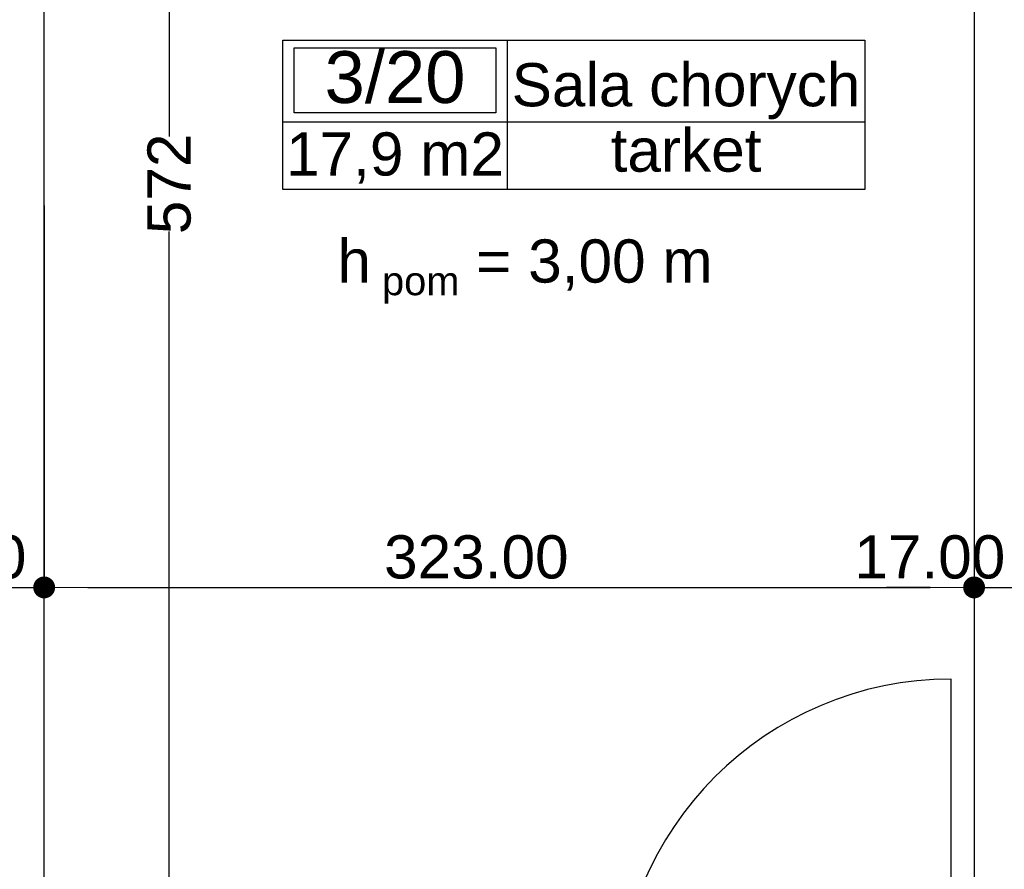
# Model space of a CAD drawing. Header units: millimetres. Extents: x -175445 to -20415, y -559200 to 231527.
# Tile 176 of 256: x -124056 to -120636, y -91147 to -88196. Entities that reach past the tile are written whole.
import ezdxf
from ezdxf.enums import TextEntityAlignment as Align

# ---------------------------------------------------------------- set-up
doc = ezdxf.new("R2010")
doc.units = ezdxf.units.MM
doc.header["$MEASUREMENT"] = 0
for name, color, linetype in [('Drzwi', 7, 'Continuous'), ('Strefa', 7, 'Continuous'), ('Strop', 7, 'Continuous'), ('Tekst', 7, 'Continuous'), ('Wymiary', 63, 'Continuous'), ('Ściana', 7, 'Continuous')]:
    doc.layers.add(name, color=color, linetype=linetype)
doc.styles.add('Arial', font='txt')
doc.styles.add('Times new roman', font='txt')
doc.dimstyles.new('GENERATED_STYLE__1', dxfattribs={"dimtxt": 150, "dimasz": 152, "dimexe": 0.18, "dimexo": 0, "dimgap": 0.09, "dimtad": 1, "dimtih": 1, "dimtoh": 1, "dimlfac": 0.1, "dimzin": 0, "dimdsep": 46, "dimtxsty": 'Arial', "dimblk": 'ARROWHEAD_11', "dimblk1": 'ARROWHEAD_11', "dimblk2": 'ARROWHEAD_11', "dimcen": 0.09, "dimclrd": 114, "dimclre": 114, "dimclrt": 114, "dimazin": 0, "dimtfac": 1, "dimtdec": 4, "dimtmove": 0, "dimatfit": 3, "dimfxl": 1, "dimtolj": 1, "dimtzin": 0, "dimarcsym": 0})
doc.dimstyles.new('GENERATED_STYLE__3', dxfattribs={"dimtxt": 150, "dimasz": 152, "dimexe": 0.18, "dimexo": 0, "dimgap": 0.09, "dimtad": 1, "dimlfac": 0.1, "dimzin": 0, "dimdsep": 46, "dimtxsty": 'Arial', "dimblk": 'ARROWHEAD_11', "dimblk1": 'ARROWHEAD_11', "dimblk2": 'ARROWHEAD_11', "dimcen": 0.09, "dimclrd": 114, "dimclre": 114, "dimclrt": 114, "dimazin": 0, "dimtfac": 1, "dimtdec": 4, "dimtmove": 2, "dimatfit": 3, "dimfxl": 1, "dimtolj": 1, "dimtzin": 0, "dimarcsym": 0})

# ---------------------------------------------------------------- blocks, each defined once
blk = doc.blocks.new('Sala chorych_3_20_22', base_point=(-116669.8, 40365.1))
at = {"layer": 'Strefa'}
for p, q in [((-117448.8, 40648), (-115427.1, 40648)), ((-117448.8, 40129.4), (-117448.8, 40648)), ((-116669.8, 40648), (-116669.8, 40129.4)), ((-115427.1, 40648), (-115427.1, 40129.4)), ((-117409.9, 40622.1), (-116708.8, 40622.1)), ((-117409.9, 40395.8), (-117409.9, 40622.1)), ((-116708.8, 40622.1), (-116708.8, 40395.8)), ((-116708.8, 40395.8), (-117409.9, 40395.8)), ((-117448.8, 40365.1), (-115427.1, 40365.1)), ((-115427.1, 40129.4), (-117448.8, 40129.4))]:
    blk.add_line(p, q, dxfattribs=at)
at = {"layer": 'Strefa', "style": 'Arial'}
for tag, height, p in [('ROOM_NUMBER', 180, (-117059.3, 40520.1)), ('ROOM_NAME', 150, (-116048.4, 40493.5)), ('floor_f', 150, (-116048.4, 40266.5)), ('ROOM_CALC_AREA', 150, (-117059.3, 40253.1))]:
    blk.add_attdef(tag, text='', height=height, dxfattribs=at).set_placement(p, align=Align.MIDDLE_CENTER)
blk = doc.blocks.new('ARROWHEAD_11')
at = {"color": 0, "linetype": 'Continuous', "lineweight": 0}
blk.add_line((0, 0), (-1, 0), dxfattribs=at)
at = {"color": 0, "linetype": 'Continuous', "lineweight": 0, "const_width": 0.25, "flags": 128}
blk.add_lwpolyline([(-0.125, 0, 1), (0.125, 0, 1)], format="xyb", close=True, dxfattribs=at)
blk = doc.blocks.new('*D3390')
at = {"layer": 'Defpoints', "color": 0}
for p in [(-123970.7, -85886.9), (-123536, -85886.9), (-122270.7, -91646.6)]:
    blk.add_point(p, dxfattribs=at)
at = {"layer": 'Wymiary', "color": 114, "lineweight": -2}
for p, q in [((-123970.7, -85886.9), (-123535.8, -85886.9)), ((-123536, -86038.9), (-123536, -88601.7)), ((-123536, -91494.6), (-123536, -88931.8)), ((-122270.7, -91646.6), (-123536.2, -91646.6))]:
    blk.add_line(p, q, dxfattribs=at)
at = {"layer": 'Wymiary', "color": 114, "lineweight": -2, "xscale": 152, "yscale": 152, "zscale": 152}
for p, rotation in [((-123536, -85886.9), 90), ((-123536, -91646.6), 270)]:
    blk.add_blockref('ARROWHEAD_11', p, dxfattribs=dict(at, rotation=rotation))
at = {"layer": 'Wymiary', "color": 114, "lineweight": 13, "insert": (-123536, -88766.8), "char_height": 150, "attachment_point": 5, "rotation": 90, "style": 'Arial'}
blk.add_mtext('\\A1;572', dxfattribs=at)
blk = doc.blocks.new('*D3567')
at = {"layer": 'Defpoints', "color": 0}
for p in [(-124140.7, -88841.8), (-123970.7, -88841.8), (-123970.7, -90168.2)]:
    blk.add_point(p, dxfattribs=at)
at = {"layer": 'Wymiary', "color": 114, "lineweight": -2}
for p, q in [((-124140.7, -88841.8), (-124140.7, -90168.3)), ((-123970.7, -88841.8), (-123970.7, -90168.3)), ((-124292.7, -90168.2), (-124444.7, -90168.2)), ((-124140.7, -90168.2), (-123970.7, -90168.2)), ((-123818.7, -90168.2), (-123666.7, -90168.2))]:
    blk.add_line(p, q, dxfattribs=at)
at = {"layer": 'Wymiary', "color": 114, "lineweight": -2, "xscale": 152, "yscale": 152, "zscale": 152}
blk.add_blockref('ARROWHEAD_11', (-124140.7, -90168.2), dxfattribs=at)
at = {"layer": 'Wymiary', "color": 114, "lineweight": -2, "xscale": 152, "yscale": 152, "zscale": 152, "rotation": 180}
blk.add_blockref('ARROWHEAD_11', (-123970.7, -90168.2), dxfattribs=at)
at = {"layer": 'Wymiary', "color": 114, "lineweight": 13, "insert": (-124294.6, -90063.2), "char_height": 150, "attachment_point": 5, "style": 'Arial'}
blk.add_mtext('\\A1;17.00', dxfattribs=at)
blk = doc.blocks.new('*D3568')
at = {"layer": 'Defpoints', "color": 0}
for p in [(-123970.7, -88841.8), (-120740.7, -89092.7), (-120740.7, -90168.2)]:
    blk.add_point(p, dxfattribs=at)
at = {"layer": 'Wymiary', "color": 114, "lineweight": -2}
for p, q in [((-123970.7, -88841.8), (-123970.7, -90168.3)), ((-120740.7, -89092.7), (-120740.7, -90168.3)), ((-123818.7, -90168.2), (-120892.7, -90168.2))]:
    blk.add_line(p, q, dxfattribs=at)
at = {"layer": 'Wymiary', "color": 114, "lineweight": -2, "xscale": 152, "yscale": 152, "zscale": 152, "rotation": 180}
blk.add_blockref('ARROWHEAD_11', (-123970.7, -90168.2), dxfattribs=at)
at = {"layer": 'Wymiary', "color": 114, "lineweight": -2, "xscale": 152, "yscale": 152, "zscale": 152}
blk.add_blockref('ARROWHEAD_11', (-120740.7, -90168.2), dxfattribs=at)
at = {"layer": 'Wymiary', "color": 114, "lineweight": 13, "insert": (-122469.6, -90063.2), "char_height": 150, "attachment_point": 5, "style": 'Arial'}
blk.add_mtext('\\A1;323.00', dxfattribs=at)
blk = doc.blocks.new('*D3569')
at = {"layer": 'Defpoints', "color": 0}
for p in [(-120740.7, -89092.7), (-120570.7, -89092.7), (-120570.7, -90168.2)]:
    blk.add_point(p, dxfattribs=at)
at = {"layer": 'Wymiary', "color": 114, "lineweight": -2}
for p, q in [((-120740.7, -89092.7), (-120740.7, -90168.3)), ((-120570.7, -89092.7), (-120570.7, -90168.3)), ((-120892.7, -90168.2), (-121044.7, -90168.2)), ((-120740.7, -90168.2), (-120570.7, -90168.2)), ((-120418.7, -90168.2), (-120266.7, -90168.2))]:
    blk.add_line(p, q, dxfattribs=at)
at = {"layer": 'Wymiary', "color": 114, "lineweight": -2, "xscale": 152, "yscale": 152, "zscale": 152}
blk.add_blockref('ARROWHEAD_11', (-120740.7, -90168.2), dxfattribs=at)
at = {"layer": 'Wymiary', "color": 114, "lineweight": -2, "xscale": 152, "yscale": 152, "zscale": 152, "rotation": 180}
blk.add_blockref('ARROWHEAD_11', (-120570.7, -90168.2), dxfattribs=at)
at = {"layer": 'Wymiary', "color": 114, "lineweight": 13, "insert": (-120894.6, -90063.2), "char_height": 150, "attachment_point": 5, "style": 'Arial'}
blk.add_mtext('\\A1;17.00', dxfattribs=at)

msp = doc.modelspace()

# ---------------------------------------------------------------- linework, layer by layer
at = {"layer": 'Drzwi'}
msp.add_line((-120820.722, -91646.604), (-120820.722, -90486.604), dxfattribs=at)
msp.add_arc((-120820.722, -91646.604), 1160, 90, 180, dxfattribs=at)
at = {"layer": 'Strop', "flags": 128}
msp.add_lwpolyline([(-145950.766, -114276.565), (-102220.766, -114276.565), (-102220.766, -112869.769), (-102220.766, -112866.565), (-86970.765, -112866.565), (-80500.722, -112866.565), (-80500.722, -108356.645), (-73250.715, -108356.645), (-73250.715, -107080.605), (-73250.715, -105060.605), (-73250.715, -104443.284, 0.03196361), (-87766.262, -96042.647, 0.00052298), (-87996.035, -95934.358, 0.00198881), (-88871.874, -95526.952, 0.03139835), (-102840.651, -90213.64, 0.034913), (-120656.111, -86030.364), (-120656.106, -86030.333), (-120656.209, -86030.316, 0.0261473), (-131693.029, -84820.632), (-135966.978, -84618.624, 0.0060186)], format="xyb", dxfattribs=at)
at = {"layer": 'Ściana', "flags": 128}
for points in [[(-123970.722, -91646.604), (-123970.722, -85886.924)], [(-120740.722, -86361.086), (-120740.722, -91646.604)]]:
    msp.add_lwpolyline(points, dxfattribs=at)

# ---------------------------------------------------------------- block references
at = {"layer": 'Strefa'}
ref = msp.add_blockref('Sala chorych_3_20_22', (-122362.552, -88550.744), dxfattribs=at)
ref.add_attrib('ROOM_NAME', 'Sala chorych', dxfattribs={"color": 7, "height": 150, "style": 'Arial'}).set_placement((-121741.188, -88422.343), align=Align.MIDDLE_CENTER)
ref.add_attrib('ROOM_NUMBER', '3/20', dxfattribs={"color": 7, "height": 180, "style": 'Arial'}).set_placement((-122752.072, -88395.796), align=Align.MIDDLE_CENTER)
ref.add_attrib('ROOM_CALC_AREA', '17,9 m2', dxfattribs={"color": 7, "height": 150, "style": 'Arial'}).set_placement((-122752.072, -88662.797), align=Align.MIDDLE_CENTER)
ref.add_attrib('floor_f', 'tarket', dxfattribs={"color": 7, "height": 150, "style": 'Arial'}).set_placement((-121741.188, -88649.426), align=Align.MIDDLE_CENTER)

# ---------------------------------------------------------------- texts
at = {"layer": 'Tekst', "insert": (-122300.584, -88915.814), "char_height": 150, "attachment_point": 2, "style": 'Times new roman'}
msp.add_mtext('\\A1;{\\fArial|b0|i0|c0|p38;h\\fArial|b0|i0|c0|p38;\\A1{\\H.66x;\\S ^  pom;}\\fArial|b0|i0|c0|p38; = 3,00 m}', dxfattribs=at)

# ---------------------------------------------------------------- dimensions: what is measured, and where the dimension line sits
at = {"layer": 'Wymiary', "color": 114, "lineweight": 13}
dim = msp.add_linear_dim(base=(-123535.977, -85886.924), p1=(-122270.722, -91646.604), p2=(-123970.722, -85886.924), angle=90, text='572', dimstyle='GENERATED_STYLE__1', dxfattribs=at)
dim.commit()
dim.dimension.update_dxf_attribs({"geometry": '*D3390', "text_midpoint": (-123535.977, -88766.764), "dimtype": 160, "text_rotation": 90})
for base, p1, p2, picture, middle in [((-123970.722, -90168.165), (-124140.722, -88841.764), (-123970.722, -88841.764), '*D3567', (-124294.551, -90063.165)), ((-120740.722, -90168.165), (-123970.722, -88841.764), (-120740.722, -89092.672), '*D3568', (-122469.551, -90063.165)), ((-120570.722, -90168.165), (-120740.722, -89092.672), (-120570.722, -89092.672), '*D3569', (-120894.551, -90063.165))]:
    dim = msp.add_linear_dim(base=base, p1=p1, p2=p2, dimstyle='GENERATED_STYLE__3', dxfattribs=at)
    dim.commit()
    dim.dimension.update_dxf_attribs({"geometry": picture, "text_midpoint": middle, "dimtype": 160})

doc.saveas('drawing.dxf')
